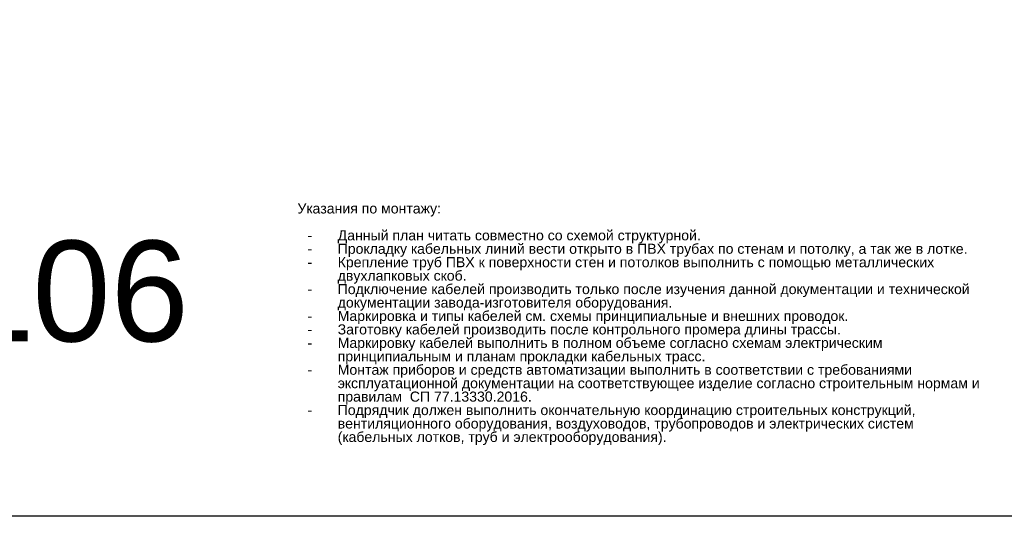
# Model space of a CAD drawing. Header units: millimetres. Extents: x -277772 to 277599, y -59564 to 282085.
# Tile 133 of 190: x -138953 to -114514, y 101872 to 114191. Entities that reach past the tile are written whole.
import ezdxf
from ezdxf.enums import TextEntityAlignment as Align

# ---------------------------------------------------------------- set-up
doc = ezdxf.new("R2010")
doc.units = ezdxf.units.MM
doc.layers.add('UNPLOTTED', color=2, linetype='Continuous', plot=False)
doc.styles.add('CP.Text', font='arial.ttf')

# ---------------------------------------------------------------- blocks, each defined once
blk = doc.blocks.new('*U4')
at = {"color": 0}
blk.add_lwpolyline([(0, 410), (0, 0), (-569, 0), (-569, 410)], close=True, dxfattribs=at)

msp = doc.modelspace()

# ---------------------------------------------------------------- block references
at = {"layer": 'UNPLOTTED', "xscale": 100, "yscale": 100, "zscale": 100}
msp.add_blockref('*U4', (-94774, 101872), dxfattribs=at)

# ---------------------------------------------------------------- texts
at = {"insert": (-132060, 109634), "char_height": 250, "width": 17195.48, "attachment_point": 1, "line_spacing_factor": 0.8, "style": 'CP.Text'}
msp.add_mtext('Указания по монтажу:\\P\\P\\pxi-3,l4,t4;-^IДанный план читать совместно со схемой структурной.\\P-^IПрокладку кабельных линий вести открыто в ПВХ трубах по стенам и потолку, а так же в лотке.\\P-^IКрепление труб ПВХ к поверхности стен и потолков выполнить с помощью металлических двухлапковых скоб.\\P-^IПодключение кабелей производить только после изучения данной документации и технической документации завода-изготовителя оборудования.\\P-^IМаркировка и типы кабелей см. схемы принципиальные и внешних проводок.\\P-^IЗаготовку кабелей производить после контрольного промера длины трассы.\\P-^IМаркировку кабелей выполнить в полном объеме согласно схемам электрическим принципиальным и планам прокладки кабельных трасс.\\P-^IМонтаж приборов и средств автоматизации выполнить в соответствии с требованиями эксплуатационной документации на соответствующее изделие согласно строительным нормам и правилам  СП 77.13330.2016.\\P-^IПодрядчик должен выполнить окончательную координацию строительных конструкций, вентиляционного оборудования, воздуховодов, трубопроводов и электрических систем (кабельных лотков, труб и электрооборудования).', dxfattribs=at)
at = {"layer": 'UNPLOTTED', "style": 'CP.Text'}
msp.add_text('К02. L06', height=2500, dxfattribs=at).set_placement((-134754, 106210), align=Align.RIGHT)

doc.saveas('drawing.dxf')
